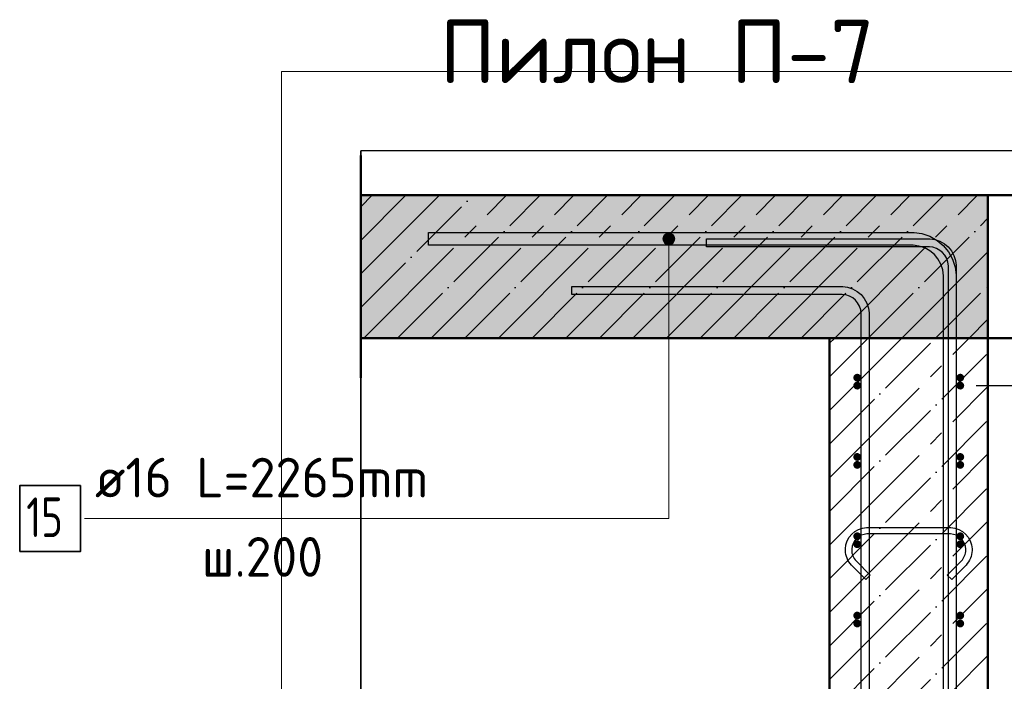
# Model space of a CAD drawing. Header units: millimetres. Extents: x -19950 to 69837, y -2757 to 40090.
# Tile 36 of 136: x -9970 to -8728, y 9480 to 10314. Entities that reach past the tile are written whole.
import ezdxf

# ---------------------------------------------------------------- set-up
doc = ezdxf.new("R2010")
doc.units = ezdxf.units.MM
doc.header["$PDMODE"] = 65
doc.linetypes.add('______11', pattern=[100, 80, -10, 0, -10])
doc.linetypes.add('______5', pattern=[220, 160, -20, 20, -20])
for name, color, linetype, lineweight in [('Standard', 7, 'Continuous', 25), ('Арм.стержн. Арматура края', 96, 'Continuous', 35), ('Арм.стержн. вертикальными 1', 22, 'Continuous', 35), ('Арм.стержн.горизонт. 1', 180, 'Continuous', 35), ('Размерная линия_ общее', 7, 'Continuous', 13)]:
    doc.layers.add(name, color=color, linetype=linetype, lineweight=lineweight)
doc.layers.add('Арм.стержн. вертикальными 2', color=7, linetype='Continuous', lineweight=35, true_color=0x006e00)
doc.layers.add('Арм.стержн.Стяжки', color=7, linetype='Continuous', lineweight=35, true_color=0x501e0f)
doc.styles.add('ISOCPEUR', font='ISOCPEUR')
doc.dimstyles.new('DIMSTYLE_12', dxfattribs={"dimtxt": 44, "dimasz": 50, "dimexe": 0, "dimexo": 0, "dimgap": 22, "dimtad": 0, "dimdec": 0, "dimrnd": 5, "dimzin": 12, "dimdsep": 46, "dimtxsty": 'ISOCPEUR', "dimblk1": 'ALL_ML_STRICH', "dimblk2": 'ALL_ML_STRICH', "dimsah": 1, "dimcen": 0, "dimclrd": 7, "dimclre": 256, "dimclrt": 7, "dimadec": 0, "dimazin": 0, "dimtfac": 1, "dimtdec": 0, "dimtix": 1, "dimtmove": 2, "dimatfit": 3, "dimfxl": 0, "dimtvp": 1.2, "dimtzin": 0, "dimlwd": 0, "dimlwe": -3, "dimarcsym": 0})
doc.dimstyles.new('DIMSTYLE_7', dxfattribs={"dimtxt": 44, "dimasz": 50, "dimexe": 0, "dimexo": 0, "dimgap": 22, "dimtad": 2, "dimdec": 0, "dimrnd": 5, "dimzin": 12, "dimdsep": 46, "dimtxsty": 'ISOCPEUR', "dimblk1": 'ALL_ML_STRICH', "dimblk2": 'ALL_ML_STRICH', "dimsah": 1, "dimcen": 0, "dimclrd": 7, "dimclre": 256, "dimclrt": 7, "dimadec": 0, "dimazin": 0, "dimtfac": 1, "dimtdec": 0, "dimtix": 1, "dimtmove": 2, "dimatfit": 3, "dimfxl": 0, "dimtzin": 0, "dimlwd": 0, "dimlwe": -3, "dimarcsym": 0})

# ---------------------------------------------------------------- blocks, each defined once
blk = doc.blocks.new('ALL_ML_STRICH')
at = {"color": 0, "linetype": 'ByBlock', "lineweight": -2}
for p, q in [((0, -0.5), (0, 0.5)), ((-0.3, -0.3), (0.3, 0.3)), ((-1, 0), (0.5, 0))]:
    blk.add_line(p, q, dxfattribs=at)
blk = doc.blocks.new('*D257')
at = {"layer": 'DEFPOINTS', "color": 7, "linetype": 'Continuous', "lineweight": 13, "transparency": 33554687}
for p in [(-8748.4, 9912.6), (-8700.5, 6792.6), (-8371.2, 6792.6)]:
    blk.add_point(p, dxfattribs=at)
at = {"layer": 'Размерная линия_ общее', "color": 253, "linetype": 'Continuous', "lineweight": -2, "true_color": 0xa0a0a0, "transparency": 33554687}
for p, q in [((-8728.4, 9912.6), (-8371.2, 9912.6)), ((-8680.5, 6792.6), (-8371.2, 6792.6))]:
    blk.add_line(p, q, dxfattribs=at)
at = {"layer": 'Размерная линия_ общее', "color": 7, "linetype": 'Continuous', "lineweight": -2, "transparency": 33554687}
blk.add_line((-8371.2, 6792.6), (-8371.2, 9912.6), dxfattribs=at)
at = {"layer": 'Размерная линия_ общее', "color": 7, "linetype": 'Continuous', "lineweight": 13, "transparency": 33554687, "xscale": 50, "yscale": 50, "zscale": 50}
for p, rotation in [((-8371.2, 9912.6), 90), ((-8371.2, 6792.6), 270)]:
    blk.add_blockref('ALL_ML_STRICH', p, dxfattribs=dict(at, rotation=rotation))
at = {"layer": 'Размерная линия_ общее', "color": 7, "linetype": 'Continuous', "lineweight": 13, "transparency": 33554687, "insert": (-8408.2, 8359.2), "char_height": 44, "width": 176, "attachment_point": 5, "rotation": 90, "style": 'ISOCPEUR'}
blk.add_mtext('\\A1;{3120}', dxfattribs=at)
blk = doc.blocks.new('*D258')
at = {"layer": 'DEFPOINTS', "color": 7, "linetype": 'Continuous', "lineweight": 13, "transparency": 33554687}
for p in [(-8748.4, 10092.6), (-8748.4, 9912.6), (-8371.2, 9912.6)]:
    blk.add_point(p, dxfattribs=at)
at = {"layer": 'Размерная линия_ общее', "color": 253, "linetype": 'Continuous', "lineweight": -2, "true_color": 0xa0a0a0, "transparency": 33554687}
for p, q in [((-8728.4, 10092.6), (-8371.2, 10092.6)), ((-8728.4, 9912.6), (-8371.2, 9912.6))]:
    blk.add_line(p, q, dxfattribs=at)
at = {"layer": 'Размерная линия_ общее', "color": 7, "linetype": 'Continuous', "lineweight": -2, "transparency": 33554687}
blk.add_line((-8371.2, 9912.6), (-8371.2, 10092.6), dxfattribs=at)
at = {"layer": 'Размерная линия_ общее', "color": 7, "linetype": 'Continuous', "lineweight": 13, "transparency": 33554687, "xscale": 50, "yscale": 50, "zscale": 50}
for p, rotation in [((-8371.2, 10092.6), 90), ((-8371.2, 9912.6), 270)]:
    blk.add_blockref('ALL_ML_STRICH', p, dxfattribs=dict(at, rotation=rotation))
at = {"layer": 'Размерная линия_ общее', "color": 7, "linetype": 'Continuous', "lineweight": 13, "transparency": 33554687, "insert": (-8408.2, 10009.2), "char_height": 44, "width": 132, "attachment_point": 5, "rotation": 90, "style": 'ISOCPEUR'}
blk.add_mtext('\\A1;{180}', dxfattribs=at)
blk = doc.blocks.new('*D262')
at = {"layer": 'DEFPOINTS', "color": 7, "linetype": 'Continuous', "lineweight": 13, "transparency": 33554687}
for p in [(-8783.4, 9852.6), (-8783.4, 9452.6), (-8578.4, 9452.6)]:
    blk.add_point(p, dxfattribs=at)
at = {"layer": 'Размерная линия_ общее', "color": 253, "linetype": 'Continuous', "lineweight": -2, "true_color": 0xa0a0a0, "transparency": 33554687}
for p, q in [((-8763.4, 9852.6), (-8578.4, 9852.6)), ((-8763.4, 9452.6), (-8578.4, 9452.6))]:
    blk.add_line(p, q, dxfattribs=at)
at = {"layer": 'Размерная линия_ общее', "color": 7, "linetype": 'Continuous', "lineweight": -2, "transparency": 33554687}
blk.add_line((-8578.4, 9452.6), (-8578.4, 9852.6), dxfattribs=at)
at = {"layer": 'Размерная линия_ общее', "color": 7, "linetype": 'Continuous', "lineweight": 13, "transparency": 33554687, "xscale": 50, "yscale": 50, "zscale": 50}
for p, rotation in [((-8578.4, 9852.6), 90), ((-8578.4, 9452.6), 270)]:
    blk.add_blockref('ALL_ML_STRICH', p, dxfattribs=dict(at, rotation=rotation))
at = {"layer": 'Размерная линия_ общее', "color": 7, "linetype": 'Continuous', "lineweight": 13, "transparency": 33554687, "insert": (-8637.4, 9586.6), "char_height": 44, "width": 2.2, "attachment_point": 1, "rotation": 90, "line_spacing_factor": 0.60241, "style": 'ISOCPEUR'}
blk.add_mtext('\\W0.91;4х100', dxfattribs=at)
blk = doc.blocks.new('*D263')
at = {"layer": 'DEFPOINTS', "color": 7, "linetype": 'Continuous', "lineweight": 13, "transparency": 33554687}
for p in [(-8748.4, 9912.6), (-8783.4, 9852.6), (-8578.4, 9852.6)]:
    blk.add_point(p, dxfattribs=at)
at = {"layer": 'Размерная линия_ общее', "color": 253, "linetype": 'Continuous', "lineweight": -2, "true_color": 0xa0a0a0, "transparency": 33554687}
for p, q in [((-8728.4, 9912.6), (-8578.4, 9912.6)), ((-8763.4, 9852.6), (-8578.4, 9852.6))]:
    blk.add_line(p, q, dxfattribs=at)
at = {"layer": 'Размерная линия_ общее', "color": 7, "linetype": 'Continuous', "lineweight": -2, "transparency": 33554687}
blk.add_line((-8578.4, 9852.6), (-8578.4, 9912.6), dxfattribs=at)
at = {"layer": 'Размерная линия_ общее', "color": 7, "linetype": 'Continuous', "lineweight": 13, "transparency": 33554687, "xscale": 50, "yscale": 50, "zscale": 50}
for p, rotation in [((-8578.4, 9912.6), 90), ((-8578.4, 9852.6), 270)]:
    blk.add_blockref('ALL_ML_STRICH', p, dxfattribs=dict(at, rotation=rotation))
at = {"layer": 'Размерная линия_ общее', "color": 7, "linetype": 'Continuous', "lineweight": 13, "transparency": 33554687, "insert": (-8489.4, 9780.7), "char_height": 44, "width": 88, "attachment_point": 5, "rotation": 90, "style": 'ISOCPEUR'}
blk.add_mtext('\\A1;{60}', dxfattribs=at)

msp = doc.modelspace()

# ---------------------------------------------------------------- hatches: boundary and pattern name
at = {"layer": 'Standard', "linetype": 'Continuous', "lineweight": -3, "transparency": 33554687}
msp.add_hatch(color=7, dxfattribs=at).paths.add_polyline_path([(-8748.4, 9912.6), (-8748.4, 10092.6), (-9539.9, 10092.6), (-9539.9, 9912.6)])
at = {"layer": 'Арм.стержн. Арматура края', "linetype": 'Continuous', "lineweight": 50, "transparency": 33554687}
for points in [[(-8908.4, 9862.6), (-8908.8, 9864.5), (-8909.9, 9866.1), (-8911.5, 9867.2), (-8913.4, 9867.6), (-8915.3, 9867.2), (-8916.9, 9866.1), (-8918, 9864.5), (-8918.4, 9862.6), (-8918, 9860.7), (-8916.9, 9859.1), (-8915.3, 9858), (-8913.4, 9857.6), (-8911.5, 9858), (-8909.9, 9859.1), (-8908.8, 9860.7)], [(-8778.4, 9862.6), (-8778.8, 9864.5), (-8779.9, 9866.1), (-8781.5, 9867.2), (-8783.4, 9867.6), (-8785.3, 9867.2), (-8786.9, 9866.1), (-8788, 9864.5), (-8788.4, 9862.6), (-8788, 9860.7), (-8786.9, 9859.1), (-8785.3, 9858), (-8783.4, 9857.6), (-8781.5, 9858), (-8779.9, 9859.1), (-8778.8, 9860.7)], [(-8908.4, 9762.6), (-8908.8, 9764.5), (-8909.9, 9766.1), (-8911.5, 9767.2), (-8913.4, 9767.6), (-8915.3, 9767.2), (-8916.9, 9766.1), (-8918, 9764.5), (-8918.4, 9762.6), (-8918, 9760.7), (-8916.9, 9759.1), (-8915.3, 9758), (-8913.4, 9757.6), (-8911.5, 9758), (-8909.9, 9759.1), (-8908.8, 9760.7)], [(-8778.4, 9762.6), (-8778.8, 9764.5), (-8779.9, 9766.1), (-8781.5, 9767.2), (-8783.4, 9767.6), (-8785.3, 9767.2), (-8786.9, 9766.1), (-8788, 9764.5), (-8788.4, 9762.6), (-8788, 9760.7), (-8786.9, 9759.1), (-8785.3, 9758), (-8783.4, 9757.6), (-8781.5, 9758), (-8779.9, 9759.1), (-8778.8, 9760.7)], [(-8908.4, 9662.6), (-8908.8, 9664.5), (-8909.9, 9666.1), (-8911.5, 9667.2), (-8913.4, 9667.6), (-8915.3, 9667.2), (-8916.9, 9666.1), (-8918, 9664.5), (-8918.4, 9662.6), (-8918, 9660.7), (-8916.9, 9659.1), (-8915.3, 9658), (-8913.4, 9657.6), (-8911.5, 9658), (-8909.9, 9659.1), (-8908.8, 9660.7)], [(-8778.4, 9662.6), (-8778.8, 9664.5), (-8779.9, 9666.1), (-8781.5, 9667.2), (-8783.4, 9667.6), (-8785.3, 9667.2), (-8786.9, 9666.1), (-8788, 9664.5), (-8788.4, 9662.6), (-8788, 9660.7), (-8786.9, 9659.1), (-8785.3, 9658), (-8783.4, 9657.6), (-8781.5, 9658), (-8779.9, 9659.1), (-8778.8, 9660.7)], [(-8908.4, 9562.6), (-8908.8, 9564.5), (-8909.9, 9566.1), (-8911.5, 9567.2), (-8913.4, 9567.6), (-8915.3, 9567.2), (-8916.9, 9566.1), (-8918, 9564.5), (-8918.4, 9562.6), (-8918, 9560.7), (-8916.9, 9559.1), (-8915.3, 9558), (-8913.4, 9557.6), (-8911.5, 9558), (-8909.9, 9559.1), (-8908.8, 9560.7)], [(-8778.4, 9562.6), (-8778.8, 9564.5), (-8779.9, 9566.1), (-8781.5, 9567.2), (-8783.4, 9567.6), (-8785.3, 9567.2), (-8786.9, 9566.1), (-8788, 9564.5), (-8788.4, 9562.6), (-8788, 9560.7), (-8786.9, 9559.1), (-8785.3, 9558), (-8783.4, 9557.6), (-8781.5, 9558), (-8779.9, 9559.1), (-8778.8, 9560.7)]]:
    msp.add_hatch(color=4, dxfattribs=at).paths.add_polyline_path(points)
at = {"layer": 'Арм.стержн. вертикальными 2', "linetype": 'Continuous', "lineweight": 13, "transparency": 33554687}
for points in [[(-9158.6, 10037.6), (-9143.6, 10037.6), (-9144.6, 10041.4)], [(-9158.6, 10037.6), (-9144.6, 10041.4), (-9157.5, 10041.4)], [(-9157.5, 10041.4), (-9144.6, 10041.4), (-9147.3, 10044.1)], [(-9157.5, 10041.4), (-9147.3, 10044.1), (-9154.8, 10044.1)], [(-9154.8, 10044.1), (-9147.3, 10044.1), (-9151.1, 10045.1)], [(-9157.5, 10033.9), (-9143.6, 10037.6), (-9158.6, 10037.6)], [(-9157.5, 10033.9), (-9144.6, 10033.9), (-9143.6, 10037.6)], [(-9154.8, 10031.2), (-9144.6, 10033.9), (-9157.5, 10033.9)], [(-9154.8, 10031.2), (-9147.3, 10031.2), (-9144.6, 10033.9)], [(-9147.3, 10031.2), (-9154.8, 10031.2), (-9151.1, 10030.1)]]:
    msp.add_hatch(color=7, dxfattribs=at).paths.add_polyline_path(points)
at = {"layer": 'Арм.стержн.горизонт. 1', "linetype": 'Continuous', "lineweight": 50, "transparency": 33554687}
for points in [[(-8908.4, 9852.6), (-8908.8, 9854.5), (-8909.9, 9856.1), (-8911.5, 9857.2), (-8913.4, 9857.6), (-8915.3, 9857.2), (-8916.9, 9856.1), (-8918, 9854.5), (-8918.4, 9852.6), (-8918, 9850.7), (-8916.9, 9849.1), (-8915.3, 9848), (-8913.4, 9847.6), (-8911.5, 9848), (-8909.9, 9849.1), (-8908.8, 9850.7)], [(-8778.4, 9852.6), (-8778.8, 9854.5), (-8779.9, 9856.1), (-8781.5, 9857.2), (-8783.4, 9857.6), (-8785.3, 9857.2), (-8786.9, 9856.1), (-8788, 9854.5), (-8788.4, 9852.6), (-8788, 9850.7), (-8786.9, 9849.1), (-8785.3, 9848), (-8783.4, 9847.6), (-8781.5, 9848), (-8779.9, 9849.1), (-8778.8, 9850.7)], [(-8908.4, 9752.6), (-8908.8, 9754.5), (-8909.9, 9756.1), (-8911.5, 9757.2), (-8913.4, 9757.6), (-8915.3, 9757.2), (-8916.9, 9756.1), (-8918, 9754.5), (-8918.4, 9752.6), (-8918, 9750.7), (-8916.9, 9749.1), (-8915.3, 9748), (-8913.4, 9747.6), (-8911.5, 9748), (-8909.9, 9749.1), (-8908.8, 9750.7)], [(-8778.4, 9752.6), (-8778.8, 9754.5), (-8779.9, 9756.1), (-8781.5, 9757.2), (-8783.4, 9757.6), (-8785.3, 9757.2), (-8786.9, 9756.1), (-8788, 9754.5), (-8788.4, 9752.6), (-8788, 9750.7), (-8786.9, 9749.1), (-8785.3, 9748), (-8783.4, 9747.6), (-8781.5, 9748), (-8779.9, 9749.1), (-8778.8, 9750.7)], [(-8908.4, 9652.6), (-8908.8, 9654.5), (-8909.9, 9656.1), (-8911.5, 9657.2), (-8913.4, 9657.6), (-8915.3, 9657.2), (-8916.9, 9656.1), (-8918, 9654.5), (-8918.4, 9652.6), (-8918, 9650.7), (-8916.9, 9649.1), (-8915.3, 9648), (-8913.4, 9647.6), (-8911.5, 9648), (-8909.9, 9649.1), (-8908.8, 9650.7)], [(-8778.4, 9652.6), (-8778.8, 9654.5), (-8779.9, 9656.1), (-8781.5, 9657.2), (-8783.4, 9657.6), (-8785.3, 9657.2), (-8786.9, 9656.1), (-8788, 9654.5), (-8788.4, 9652.6), (-8788, 9650.7), (-8786.9, 9649.1), (-8785.3, 9648), (-8783.4, 9647.6), (-8781.5, 9648), (-8779.9, 9649.1), (-8778.8, 9650.7)], [(-8908.4, 9552.6), (-8908.8, 9554.5), (-8909.9, 9556.1), (-8911.5, 9557.2), (-8913.4, 9557.6), (-8915.3, 9557.2), (-8916.9, 9556.1), (-8918, 9554.5), (-8918.4, 9552.6), (-8918, 9550.7), (-8916.9, 9549.1), (-8915.3, 9548), (-8913.4, 9547.6), (-8911.5, 9548), (-8909.9, 9549.1), (-8908.8, 9550.7)], [(-8778.4, 9552.6), (-8778.8, 9554.5), (-8779.9, 9556.1), (-8781.5, 9557.2), (-8783.4, 9557.6), (-8785.3, 9557.2), (-8786.9, 9556.1), (-8788, 9554.5), (-8788.4, 9552.6), (-8788, 9550.7), (-8786.9, 9549.1), (-8785.3, 9548), (-8783.4, 9547.6), (-8781.5, 9548), (-8779.9, 9549.1), (-8778.8, 9550.7)]]:
    msp.add_hatch(color=4, dxfattribs=at).paths.add_polyline_path(points)

# ---------------------------------------------------------------- linework, layer by layer
at = {"layer": 'Standard', "color": 52, "linetype": 'Continuous', "lineweight": -3, "transparency": 33554687}
for p, q in [((-8564.4, 10148.7), (-9539.9, 10148.7)), ((-8564.4, 10148.7), (-9539.9, 10148.7)), ((-9539.9, 10148.7), (-9539.9, 6462.4)), ((-9539.9, 6462.4), (-9539.9, 10148.7))]:
    msp.add_line(p, q, dxfattribs=at)
at = {"layer": 'Standard', "color": 7, "linetype": 'Continuous', "lineweight": 50, "transparency": 33554687}
for p, q in [((-9539.9, 10142.6), (-9539.9, 9862.6)), ((-8748.4, 10092.6), (-9539.9, 10092.6)), ((-8598.4, 10092.6), (-8748.4, 10092.6)), ((-8748.4, 9912.6), (-8748.4, 10092.6)), ((-9539.9, 9912.6), (-8948.4, 9912.6)), ((-8748.4, 9912.6), (-8948.4, 9912.6)), ((-8948.4, 9912.6), (-8948.4, 6792.6)), ((-8948.4, 9912.6), (-8748.4, 9912.6)), ((-8748.4, 6792.6), (-8748.4, 9912.6)), ((-8748.4, 9912.6), (-8598.4, 9912.6))]:
    msp.add_line(p, q, dxfattribs=at)
at = {"layer": 'Standard', "color": 7, "linetype": '______11', "lineweight": -3, "transparency": 33554687}
for p, q in [((-9539.9, 10035.8), (-9483.1, 10092.6)), ((-9539.9, 9950.9), (-9398.2, 10092.6)), ((-9493.3, 9912.6), (-9313.3, 10092.6)), ((-9408.5, 9912.6), (-9228.5, 10092.6)), ((-9323.6, 9912.6), (-9143.6, 10092.6)), ((-9238.8, 9912.6), (-9058.8, 10092.6)), ((-9153.9, 9912.6), (-8973.9, 10092.6)), ((-9069.1, 9912.6), (-8889.1, 10092.6)), ((-8984.2, 9912.6), (-8804.2, 10092.6)), ((-8899.4, 9912.6), (-8748.4, 10063.6)), ((-8814.5, 9912.6), (-8748.4, 9978.8)), ((-8948.4, 9778.8), (-8814.5, 9912.6)), ((-8948.4, 9863.6), (-8899.4, 9912.6)), ((-8948.4, 9693.9), (-8748.4, 9893.9)), ((-8948.4, 9609), (-8748.4, 9809)), ((-8948.4, 9524.2), (-8748.4, 9724.2)), ((-8948.4, 9439.3), (-8748.4, 9639.3)), ((-8948.4, 9354.5), (-8748.4, 9554.5))]:
    msp.add_line(p, q, dxfattribs=at)
at = {"layer": 'Standard', "color": 7, "linetype": '______5', "lineweight": -3, "transparency": 33554687}
for p, q in [((-9539.9, 10078.2), (-9525.5, 10092.6)), ((-9539.9, 9993.4), (-9440.6, 10092.6)), ((-9535.8, 9912.6), (-9355.8, 10092.6)), ((-9450.9, 9912.6), (-9270.9, 10092.6)), ((-9366.1, 9912.6), (-9186.1, 10092.6)), ((-9281.2, 9912.6), (-9101.2, 10092.6)), ((-9196.4, 9912.6), (-9016.4, 10092.6)), ((-9111.5, 9912.6), (-8931.5, 10092.6)), ((-9026.7, 9912.6), (-8846.7, 10092.6)), ((-8941.8, 9912.6), (-8761.8, 10092.6)), ((-8857, 9912.6), (-8748.4, 10021.2)), ((-8772.1, 9912.6), (-8748.4, 9936.3)), ((-8948.4, 9736.3), (-8772.1, 9912.6)), ((-8948.4, 9821.2), (-8857, 9912.6)), ((-8948.4, 9906), (-8941.8, 9912.6)), ((-8948.4, 9651.5), (-8748.4, 9851.5)), ((-8948.4, 9566.6), (-8748.4, 9766.6)), ((-8948.4, 9481.8), (-8748.4, 9681.8)), ((-8948.4, 9396.9), (-8748.4, 9596.9)), ((-8948.4, 9312.1), (-8748.4, 9512.1))]:
    msp.add_line(p, q, dxfattribs=at)
at = {"layer": 'Standard', "color": 7, "linetype": 'Continuous', "lineweight": 13, "transparency": 33554687}
msp.add_lwpolyline([(-9639.9, 6362.4), (-8464.4, 6362.4), (-8464.4, 10248.7), (-9639.9, 10248.7), (-9639.9, 6362.4)], dxfattribs=at)
at = {"layer": 'Арм.стержн. вертикальными 1', "color": 4, "linetype": 'Continuous', "lineweight": 25, "transparency": 33554687}
for points in [[(-8798.4, 6792.6), (-8798.4, 10003.6), (-8799, 10008.1), (-8800.5, 10012.7), (-8802.9, 10016.9), (-8805.7, 10020.3), (-8809.1, 10023.1), (-8813.3, 10025.5), (-8817.9, 10027), (-8822.4, 10027.6), (-9103.4, 10027.6), (-9103.4, 10037.6), (-8821.7, 10037.6), (-8815.6, 10036.8), (-8809.3, 10034.7), (-8803.4, 10031.4), (-8798.6, 10027.4), (-8794.6, 10022.6), (-8791.3, 10016.7), (-8789.2, 10010.4), (-8788.4, 10004.3), (-8788.4, 6792.6), (-8798.4, 6792.6)], [(-8798.4, 6792.6), (-8798.4, 10003.6), (-8799, 10008.1), (-8800.5, 10012.7), (-8802.9, 10016.9), (-8805.7, 10020.3), (-8809.1, 10023.1), (-8813.3, 10025.5), (-8817.9, 10027), (-8822.4, 10027.6), (-9103.4, 10027.6), (-9103.4, 10037.6), (-8821.7, 10037.6), (-8815.6, 10036.8), (-8809.3, 10034.7), (-8803.4, 10031.4), (-8798.6, 10027.4), (-8794.6, 10022.6), (-8791.3, 10016.7), (-8789.2, 10010.4), (-8788.4, 10004.3), (-8788.4, 6792.6), (-8798.4, 6792.6)], [(-8908.4, 6792.6), (-8908.4, 9943.6), (-8909, 9948.1), (-8910.5, 9952.7), (-8912.9, 9956.9), (-8915.7, 9960.3), (-8919.1, 9963.1), (-8923.3, 9965.5), (-8927.9, 9967), (-8932.4, 9967.6), (-9273.4, 9967.6), (-9273.4, 9977.6), (-8931.7, 9977.6), (-8925.6, 9976.8), (-8919.3, 9974.7), (-8913.4, 9971.4), (-8908.6, 9967.4), (-8904.6, 9962.6), (-8901.3, 9956.7), (-8899.2, 9950.4), (-8898.4, 9944.3), (-8898.4, 6792.6), (-8908.4, 6792.6)], [(-8908.4, 6792.6), (-8908.4, 9943.6), (-8909, 9948.1), (-8910.5, 9952.7), (-8912.9, 9956.9), (-8915.7, 9960.3), (-8919.1, 9963.1), (-8923.3, 9965.5), (-8927.9, 9967), (-8932.4, 9967.6), (-9273.4, 9967.6), (-9273.4, 9977.6), (-8931.7, 9977.6), (-8925.6, 9976.8), (-8919.3, 9974.7), (-8913.4, 9971.4), (-8908.6, 9967.4), (-8904.6, 9962.6), (-8901.3, 9956.7), (-8899.2, 9950.4), (-8898.4, 9944.3), (-8898.4, 6792.6), (-8908.4, 6792.6)]]:
    msp.add_lwpolyline(points, dxfattribs=at)
at = {"layer": 'Арм.стержн. вертикальными 2', "color": 7, "linetype": 'Continuous', "lineweight": 13, "transparency": 33554687}
for p, q in [((-9151.1, 10045.1), (-9151.1, 10045.1)), ((-9158.6, 10037.6), (-9158.6, 10037.6)), ((-9151.1, 9684.9), (-9151.1, 10037.6)), ((-9151.1, 10030.1), (-9151.1, 10030.1)), ((-9143.6, 10037.6), (-9143.6, 10037.6)), ((-9888.6, 9684.9), (-9151.1, 9684.9))]:
    msp.add_line(p, q, dxfattribs=at)
at = {"layer": 'Арм.стержн. вертикальными 2', "color": 7, "linetype": 'Continuous', "lineweight": 25, "transparency": 33554687}
msp.add_lwpolyline([(-9454.4, 10045.6), (-8841.7, 10045.6), (-8832, 10044.3), (-8821.8, 10040.9), (-8812.5, 10035.7), (-8804.8, 10029.2), (-8798.3, 10021.5), (-8793.1, 10012.2), (-8789.7, 10002), (-8788.4, 9992.3), (-8788.4, 8415.6), (-8804.4, 8415.6), (-8804.4, 9991.2), (-8805.4, 9998.4), (-8807.8, 10005.7), (-8811.6, 10012.4), (-8816.1, 10017.9), (-8821.6, 10022.4), (-8828.3, 10026.2), (-8835.6, 10028.6), (-8842.9, 10029.6), (-9454.4, 10029.6), (-9454.4, 10045.6)], dxfattribs=at)
msp.add_lwpolyline([(-9454.4, 10045.6), (-8841.7, 10045.6), (-8832, 10044.3), (-8821.8, 10040.9), (-8812.5, 10035.7), (-8804.8, 10029.2), (-8798.3, 10021.5), (-8793.1, 10012.2), (-8789.7, 10002), (-8788.4, 9992.3), (-8788.4, 8415.6), (-8804.4, 8415.6), (-8804.4, 9991.2), (-8805.4, 9998.4), (-8807.8, 10005.7), (-8811.6, 10012.4), (-8816.1, 10017.9), (-8821.6, 10022.4), (-8828.3, 10026.2), (-8835.6, 10028.6), (-8842.9, 10029.6), (-9454.4, 10029.6), (-9454.4, 10045.6)], dxfattribs=at)
at = {"layer": 'Арм.стержн. вертикальными 2', "color": 7, "linetype": 'Continuous', "lineweight": 35, "transparency": 33554687}
msp.add_lwpolyline([(-9970.2, 9643.2), (-9893.6, 9643.2), (-9893.6, 9726.6), (-9970.2, 9726.6), (-9970.2, 9643.2)], dxfattribs=at)
at = {"layer": 'Арм.стержн. вертикальными 2', "color": 7, "linetype": 'Continuous', "lineweight": 13, "transparency": 33554687}
msp.add_circle((-9151.1, 10037.6), 7.5, dxfattribs=at)
at = {"layer": 'Арм.стержн.горизонт. 1', "color": 52, "linetype": 'Continuous', "lineweight": 50, "transparency": 33554687}
for p, q in [((-8948.4, 9912.6), (-8948.4, 9912.6)), ((-8748.4, 9912.6), (-8748.4, 9912.6))]:
    msp.add_line(p, q, dxfattribs=at)
at = {"layer": 'Арм.стержн.Стяжки', "color": 40, "linetype": 'Continuous', "lineweight": 25, "transparency": 33554687}
msp.add_lwpolyline([(-8799.8, 9613.7), (-8782, 9631.6), (-8780.7, 9633), (-8779.6, 9634.6), (-8778.7, 9636.2), (-8777.9, 9637.8), (-8777.3, 9639.6), (-8776.8, 9641.4), (-8776.5, 9643.2), (-8776.4, 9645.1), (-8776.4, 9646.2), (-8776.9, 9649.9), (-8778.1, 9653.5), (-8780, 9656.9), (-8782.3, 9659.6), (-8785, 9661.9), (-8788.3, 9663.8), (-8792, 9665), (-8795.6, 9665.5), (-8901.2, 9665.5), (-8904.8, 9665), (-8908.4, 9663.8), (-8911.8, 9661.9), (-8914.5, 9659.6), (-8916.8, 9656.9), (-8918.7, 9653.5), (-8919.9, 9649.9), (-8920.4, 9646.2), (-8920.4, 9645.1), (-8920.3, 9643.2), (-8920, 9641.4), (-8919.5, 9639.6), (-8918.9, 9637.8), (-8918.1, 9636.2), (-8917.1, 9634.6), (-8916, 9633), (-8914.8, 9631.6), (-8896.9, 9613.7), (-8902.6, 9608.1), (-8920.7, 9626.1), (-8922.3, 9628.1), (-8923.8, 9630.2), (-8925.2, 9632.4), (-8926.3, 9634.8), (-8927.1, 9637.2), (-8927.8, 9639.7), (-8928.2, 9642.3), (-8928.4, 9644.8), (-8928.4, 9646.8), (-8927.7, 9651.7), (-8926, 9656.8), (-8923.4, 9661.4), (-8920.2, 9665.3), (-8916.3, 9668.5), (-8911.7, 9671.1), (-8906.6, 9672.8), (-8901.7, 9673.5), (-8795.1, 9673.5), (-8790.2, 9672.8), (-8785.1, 9671.1), (-8780.4, 9668.5), (-8776.6, 9665.3), (-8773.4, 9661.4), (-8770.7, 9656.8), (-8769.1, 9651.7), (-8768.4, 9646.8), (-8768.4, 9644.8), (-8768.6, 9642.3), (-8769, 9639.7), (-8769.6, 9637.2), (-8770.5, 9634.8), (-8771.6, 9632.4), (-8772.9, 9630.2), (-8774.5, 9628.1), (-8776.1, 9626.1), (-8794.2, 9608.1), (-8799.8, 9613.7)], dxfattribs=at)

# ---------------------------------------------------------------- texts
at = {"layer": 'Standard', "color": 7, "linetype": 'Continuous', "lineweight": 13, "transparency": 33554687, "insert": (-9440.4, 10274), "char_height": 80, "width": 550.788, "attachment_point": 4, "style": 'ISOCPEUR'}
msp.add_mtext('\\A1;{\\fISOCPEUR|i0|b0;\\H80.000000;\\W1.000000;\\C7;Пилон П-7}\\P', dxfattribs=at)
at = {"layer": 'Арм.стержн. вертикальными 2', "color": 7, "linetype": 'Continuous', "lineweight": 25, "transparency": 33554687, "char_height": 50, "attachment_point": 7, "style": 'ISOCPEUR'}
for s, insert, width in [('\\W0.96;ø16 L=2265mm ', (-9875.2, 9711.6), 488.754), ('\\W0.75;15', (-9961.9, 9661.6), 78.713), ('\\W0.95;ш.200 ', (-9740.2, 9611.6), 218.666)]:
    msp.add_mtext(s, dxfattribs=dict(at, insert=insert, width=width))

# ---------------------------------------------------------------- dimensions: what is measured, and where the dimension line sits
at = {"layer": 'Размерная линия_ общее', "color": 7, "linetype": 'Continuous', "lineweight": 13, "transparency": 33554687}
for base, p1, p2, dimstyle, picture, middle in [((-8371.2, 10092.6), (-8728.4, 9912.6), (-8728.4, 10092.6), 'DIMSTYLE_7', '*D258', (-8408.2, 10009.2)), ((-8578.4, 9912.6), (-8763.4, 9852.6), (-8728.4, 9912.6), 'DIMSTYLE_12', '*D263', (-8489.4, 9780.7)), ((-8371.2, 9912.6), (-8680.5, 6792.6), (-8728.4, 9912.6), 'DIMSTYLE_7', '*D257', (-8408.2, 8359.2))]:
    dim = msp.add_linear_dim(base=base, p1=p1, p2=p2, angle=90, dimstyle=dimstyle, override={"dimpost": '<>', "dimclrd": 7, "dimclre": 253, "dimclrt": 7, "dimlwd": 0, "dimlwe": 65533}, dxfattribs=at)
    dim.commit()
    dim.dimension.update_dxf_attribs({"geometry": picture, "text_midpoint": middle, "dimtype": 160})
dim = msp.add_linear_dim(base=(-8578.4, 9852.6), p1=(-8763.4, 9452.6), p2=(-8763.4, 9852.6), angle=90, text='\\W0.91;4х100', dimstyle='DIMSTYLE_7', override={"dimpost": '<>', "dimclrd": 7, "dimclre": 253, "dimclrt": 7, "dimlwd": 0, "dimlwe": 65533}, dxfattribs=at)
dim.commit()
dim.dimension.update_dxf_attribs({"geometry": '*D262', "text_midpoint": (-8600.4, 9652.6), "dimtype": 160})

doc.saveas('drawing.dxf')
